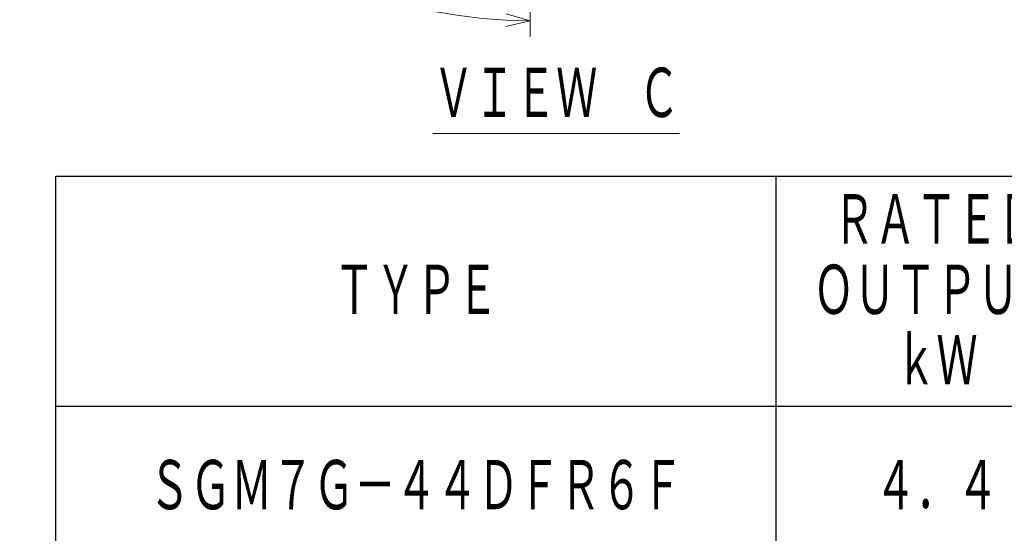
# Model space of a CAD drawing. Header units: millimetres. Extents: x 0 to 1300, y 0 to 891.
# Tile 6 of 119: x 488 to 673, y 96 to 193. Entities that reach past the tile are written whole.
import ezdxf

# ---------------------------------------------------------------- set-up
doc = ezdxf.new("R2010")
doc.units = ezdxf.units.MM
doc.header["$LTSCALE"] = 0.54643
doc.layers.add('NoLayerName_001', color=7, linetype='Continuous')
doc.styles.get("Standard").update_dxf_attribs({"font": 'txt', "bigfont": 'extfont2'})
doc.dimstyles.get("Standard").update_dxf_attribs({"dimtxt": 2.5, "dimasz": 2.5, "dimexe": 1, "dimexo": 1, "dimtad": 1, "dimdec": 3, "dimzin": 0, "dimdsep": 46, "dimtxsty": 'Standard', "dimcen": 2.5, "dimadec": 3, "dimazin": 0, "dimtfac": 0.75, "dimtdec": 3, "dimtmove": 0, "dimatfit": 3, "dimfxl": 1, "dimarcsym": 0})

# ---------------------------------------------------------------- blocks, each defined once
blk = doc.blocks.new('_OPEN30')
at = {"color": 0, "linetype": 'ByBlock', "lineweight": -2}
for p, q in [((-1, 0.267949), (0, 0)), ((0, 0), (-1, -0.267949)), ((0, 0), (-1, 0))]:
    blk.add_line(p, q, dxfattribs=at)
blk = doc.blocks.new('*D145')
at = {"layer": 'Defpoints', "color": 0}
for p in [(504.07, 284.92), (504.17, 284.92), (583.86, 257.46), (583.86, 257.36), (503.65, 238.61)]:
    blk.add_point(p, dxfattribs=at)
at = {"layer": 'NoLayerName_001', "color": 0, "linetype": 'Continuous', "lineweight": 13}
for p, q in [((501.07, 284.92), (488.24, 284.92)), ((583.86, 254.36), (583.86, 189.3))]:
    blk.add_line(p, q, dxfattribs=at)
blk.add_arc((583.86, 284.92), 92.62, 182.7841, 267.2159, dxfattribs=at)
at = {"layer": 'NoLayerName_001', "color": 0, "lineweight": 13, "xscale": 4.5, "yscale": 4.5, "zscale": 4.5}
for p, rotation in [((491.24, 284.92), 91.39204515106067), ((583.86, 192.3), 358.6079548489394)]:
    blk.add_blockref('_OPEN30', p, dxfattribs=dict(at, rotation=rotation))
at = {"layer": 'NoLayerName_001', "color": 0, "lineweight": 13, "insert": (524.29, 225.36), "char_height": 10.5, "attachment_point": 5, "rotation": 315}
blk.add_mtext('\\W0.8000;90%%d', dxfattribs=at)

msp = doc.modelspace()

# ---------------------------------------------------------------- linework, layer by layer
at = {"layer": 'NoLayerName_001', "color": 7, "linetype": 'Continuous', "lineweight": 25}
for p, q in [((495, 163.2), (1230, 163.2)), ((495, 90), (495, 163.2)), ((630, 90), (630, 163.2)), ((1230, 120), (495, 120))]:
    msp.add_line(p, q, dxfattribs=at)

# ---------------------------------------------------------------- texts
at = {"layer": 'NoLayerName_001', "color": 3, "lineweight": 13, "insert": (565.6564, 173.2493), "char_height": 10.5, "attachment_point": 7}
msp.add_mtext('\\A1;\\W0.6667;\\LＶＩＥＷ\u3000Ｃ\\l', dxfattribs=at)
at = {"layer": 'NoLayerName_001', "color": 7, "lineweight": 13, "char_height": 10.5, "attachment_point": 5}
for s, insert in [('\\A1;\\W0.6667;ＲＡＴＥＤ', (660, 154.8)), ('\\A1;\\W0.6667;ＴＹＰＥ', (562.5, 141.6)), ('\\A1;\\W0.6667;ＯＵＴＰＵＴ', (660, 141.6)), ('\\A1;\\W0.6667;ｋＷ', (660, 128.4)), ('\\A1;\\W0.6667;ＳＧＭ７Ｇ－４４ＤＦＲ６Ｆ', (562.5, 105)), ('\\A1;\\W0.6667;４．４', (660, 105))]:
    msp.add_mtext(s, dxfattribs=dict(at, insert=insert))

# ---------------------------------------------------------------- dimensions: what is measured, and where the dimension line sits
at = {"layer": 'NoLayerName_001', "color": 3, "linetype": 'Continuous', "lineweight": 13}
dim = msp.add_angular_dim_2l(base=(503.6475, 238.6131), line1=((583.8569, 257.3646), (583.8569, 257.4646)), line2=((504.0658, 284.922), (504.1658, 284.922)), text='\\W0.8000;<>', dimstyle='Standard', override={"dimtxt": 10.5, "dimasz": 4.5, "dimexe": 3, "dimexo": 3, "dimgap": 3, "dimblk": 'OPEN30', "dimclrd": 0, "dimclre": 0, "dimclrt": 0, "dimazin": 2, "dimtp": 0, "dimtm": 0, "dimlwd": 13, "dimlwe": 13}, dxfattribs=at)
dim.commit()
dim.dimension.update_dxf_attribs({"geometry": '*D145', "text_midpoint": (518.3662, 219.4313), "dimtype": 162})

doc.saveas('drawing.dxf')
